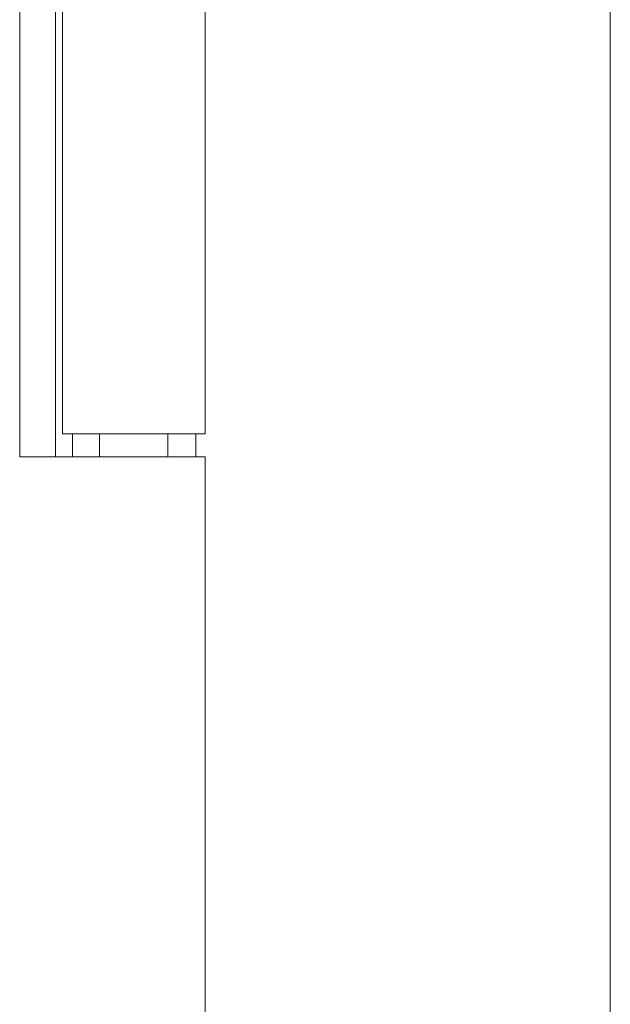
# Model space of a CAD drawing. Header units: inches. Extents: x 15 to 424, y 13 to 263.
# Tile 25 of 125: x 40.04 to 41.07, y 162.5 to 164.23. Entities that reach past the tile are written whole.
import ezdxf

# ---------------------------------------------------------------- set-up
doc = ezdxf.new("R2010")
doc.units = ezdxf.units.IN
doc.header["$LTSCALE"] = 26
doc.header["$MEASUREMENT"] = 0
doc.layers.add('Dimension (ANSI)', color=7, linetype='Continuous', lineweight=5)
doc.layers.add('Visible (ANSI)', color=7, linetype='Continuous', lineweight=5)
doc.styles.add('ROMANS', font='romans.shx')
doc.dimstyles.new('Default (ANSI)', dxfattribs={"dimscale": 26, "dimtxt": 0.08, "dimasz": 0.098425, "dimexe": 0.125, "dimexo": 0.0625, "dimgap": 0.031496, "dimtad": 0, "dimtih": 1, "dimtoh": 1, "dimrnd": 1e-08, "dimzin": 0, "dimdsep": 46, "dimtxsty": 'ROMANS', "dimcen": 0.09, "dimdle": 0.393701, "dimclrd": 256, "dimclre": 256, "dimclrt": 256, "dimadec": 0, "dimazin": 0, "dimtfac": 1.25, "dimtofl": 0, "dimtmove": 0, "dimatfit": 3, "dimfxl": 1, "dimtolj": 1, "dimtzin": 0, "dimlwd": -1, "dimlwe": -1, "dimarcsym": 0})

# ---------------------------------------------------------------- blocks, each defined once
blk = doc.blocks.new('*D14')
at = {"layer": 'Defpoints', "color": 0, "transparency": 16777216}
for p in [(40.3619, 192.4826), (40.3619, 136.4826), (54.1534, 136.4826)]:
    blk.add_point(p, dxfattribs=at)
at = {"layer": 'Dimension (ANSI)', "transparency": 16777216}
for p, q in [((41.9869, 192.4826), (57.4034, 192.4826)), ((54.1534, 189.9236), (54.1534, 169.1606)), ((54.1534, 139.0417), (54.1534, 158.5095)), ((41.9869, 136.4826), (57.4034, 136.4826))]:
    blk.add_line(p, q, dxfattribs=at)
for points in [[(53.7269, 189.9236), (54.5799, 189.9236), (54.1534, 192.4826)], [(53.7269, 139.0417), (54.5799, 139.0417), (54.1534, 136.4826)]]:
    blk.add_solid(points, dxfattribs=at)
at = {"layer": 'Dimension (ANSI)', "transparency": 16777216, "insert": (54.1534, 163.835), "char_height": 2.08, "attachment_point": 5, "style": 'ROMANS'}
blk.add_mtext('\\A1;56.00{\\PCONT.\\PHINGE}', dxfattribs=at)

msp = doc.modelspace()

# ---------------------------------------------------------------- linework, layer by layer
at = {"layer": 'Visible (ANSI)'}
for p, q in [((41.0723, 193.4514), (41.0723, 135.5138)), ((40.0371, 163.4626), (40.0371, 164.4826)), ((40.0998, 163.4626), (40.0998, 164.4826)), ((40.1119, 164.4826), (40.1119, 163.5026)), ((40.3619, 164.4826), (40.3619, 163.5026)), ((40.3619, 163.5026), (40.1119, 163.5026)), ((40.1298, 163.5026), (40.1298, 163.4626)), ((40.1769, 163.4626), (40.1769, 163.5026)), ((40.2969, 163.4626), (40.2969, 163.5026)), ((40.3458, 163.5026), (40.3458, 163.4626)), ((40.0371, 163.4626), (40.0373, 163.4626)), ((40.1153, 163.4626), (40.0373, 163.4626)), ((40.1153, 163.4626), (40.3619, 163.4626)), ((40.3619, 163.4626), (40.3619, 162.4826))]:
    msp.add_line(p, q, dxfattribs=at)

# ---------------------------------------------------------------- dimensions: what is measured, and where the dimension line sits
at = {"layer": 'Dimension (ANSI)'}
dim = msp.add_linear_dim(base=(54.1534, 136.4826), p1=(40.3619, 192.4826), p2=(40.3619, 136.4826), angle=90, text='<>{\\PCONT.\\PHINGE}', dimstyle='Default (ANSI)', override={"dimdec": 2, "dimtp": 0, "dimtm": 0, "dimtdec": 2, "dimatfit": 1}, dxfattribs=at)
dim.commit()
dim.dimension.update_dxf_attribs({"geometry": '*D14', "text_midpoint": (54.1534, 163.835), "dimtype": 160})

doc.saveas('drawing.dxf')
